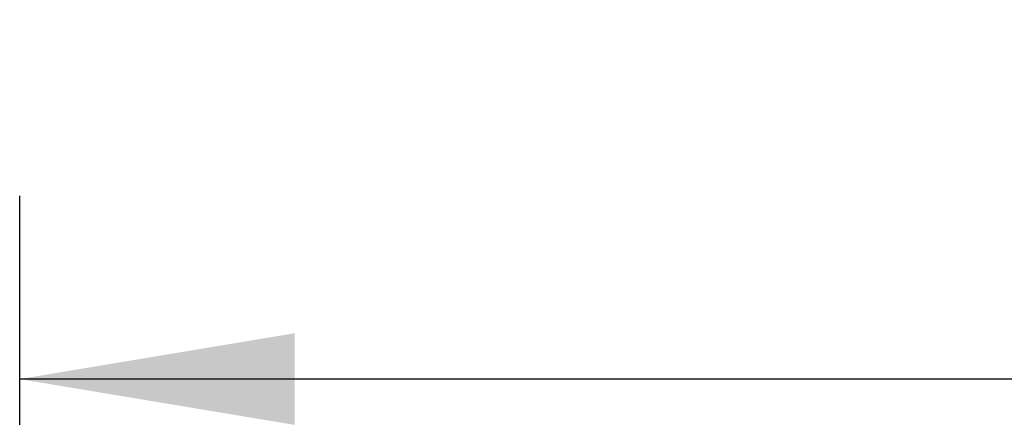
# Model space of a CAD drawing. Header units: millimetres. Extents: x 0 to 420, y 0 to 297.
# Tile 43 of 163: x 56.41 to 67.15, y 229.27 to 233.61. Entities that reach past the tile are written whole.
import ezdxf

# ---------------------------------------------------------------- set-up
doc = ezdxf.new("R2010")
doc.units = ezdxf.units.MM
doc.layers.add('QUOTE', color=174, linetype='Continuous')
doc.styles.add('SLDTEXTSTYLE3', font='TXT', dxfattribs={"width": 0.75})
doc.dimstyles.new('SLDDIMSTYLE0', dxfattribs={"dimtxt": 3, "dimasz": 3, "dimexe": 0, "dimexo": 0.0625, "dimgap": 0.75, "dimtad": 1, "dimlfac": 35.88954, "dimrnd": 1e-09, "dimzin": 12, "dimdsep": 46, "dimtxsty": 'SLDTEXTSTYLE3', "dimsah": 1, "dimcen": 0.09, "dimadec": 0, "dimazin": 3, "dimtfac": 1, "dimtdec": 3, "dimtofl": 0, "dimtmove": 0, "dimatfit": 3, "dimfxl": 0, "dimfrac": 2, "dimtolj": 1, "dimtzin": 12, "dimarcsym": 0})

# ---------------------------------------------------------------- blocks, each defined once
blk = doc.blocks.new('_D')
at = {"layer": 'QUOTE'}
for p, q in [((56.41, 228.642), (56.41, 231.686)), ((223.59, 228.642), (223.59, 231.686)), ((223.59, 229.686), (56.41, 229.686))]:
    blk.add_line(p, q, dxfattribs=at)
for points in [[(56.41, 229.686), (59.41, 229.186), (59.41, 230.186)], [(223.59, 229.686), (220.59, 230.186), (220.59, 229.186)]]:
    blk.add_solid(points, dxfattribs=at)
at = {"layer": 'QUOTE', "insert": (135.567, 233.554), "char_height": 3, "attachment_point": 1, "style": 'SLDTEXTSTYLE3'}
blk.add_mtext('6000', dxfattribs=at)

msp = doc.modelspace()

# ---------------------------------------------------------------- dimensions: what is measured, and where the dimension line sits
at = {"layer": 'QUOTE'}
dim = msp.add_linear_dim(base=(56.41018, 229.68637), p1=(223.58982, 226.64209), p2=(56.41018, 226.64209), dimstyle='SLDDIMSTYLE0', dxfattribs=at)
dim.commit()
dim.dimension.update_dxf_attribs({"geometry": '_D', "text_midpoint": (140, 229.68637), "dimtype": 160})

doc.saveas('drawing.dxf')
